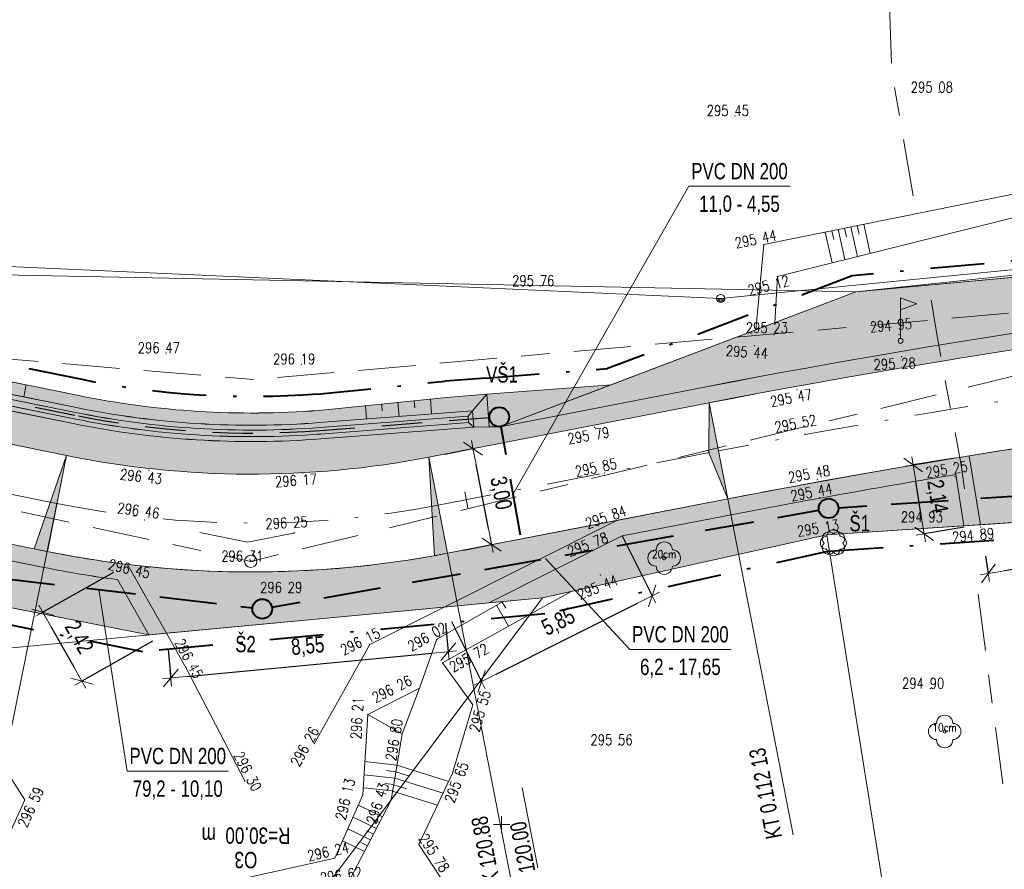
# Model space of a CAD drawing. Header units: metres. Extents: x -456831 to -456516, y -1111244 to -1111169.
# Tile 12 of 18: x -456715 to -456685, y -1111226 to -1111200. Entities that reach past the tile are written whole.
import ezdxf
from ezdxf.enums import TextEntityAlignment as Align

# ---------------------------------------------------------------- set-up
doc = ezdxf.new("R2010")
doc.units = ezdxf.units.M
doc.header["$MEASUREMENT"] = 0
for name, pattern in [('6.1622', [40, 3.5, -3, 7, -3, 3.5, 3.5, -3, 7, -3, 3.5]), ('6.2322', [40, 3.5, -3, 7, -4, 6, -3, 7, -3, 3.5]), ('6.2622', [40, 3.5, -3, 7, -4, 3, 3, -3, 7, -3, 3.5]), ('6.3322', [40, 3.5, -3, 7, -6.5, -6.5, 7, -3, 3.5]), ('DGN Style 2', [8.270769, 4.962461, -3.308308]), ('DGN Style 4', [13.241501, 6.616615, -3.308308, 0.008271, -3.308308])]:
    doc.linetypes.add(name, pattern=pattern)
doc.layers.get('0').update_dxf_attribs({"lineweight": 13})
for name, color, linetype, lineweight in [('BARVY_KOMUNIKACE', 254, 'Continuous', 0), ('BARVY_KRAJNICE', 101, 'Continuous', 0), ('BARVY_NASYP', 71, 'Continuous', 0), ('BARVY_OPRAVA STERK', 191, 'Continuous', 0), ('BARVY_VSAK', 9, 'Continuous', 0), ('BARVY_ZAREZ', 31, 'Continuous', 0), ('geom_popis_oblouku', 1, 'DGN Style 2', 0), ('Hranice parcel', 9, 'Continuous', 13), ('HRANICE STAVENISTE', 136, 'DGN Style 4', 40), ('HRANY NAVRH', 1, 'Continuous', 13), ('HRANY_NASYP', 96, 'Continuous', 13), ('HRANY_ZAREZ', 30, 'Continuous', 13), ('HRANY_ZELEN', 96, 'Continuous', 13), ('IS_CEZ_NN_NADZ', 1, 'Continuous', 0), ('IS_GASNET_PLYN_STL', 3, '6.3322', 0), ('IS_SMVAK_KANAL_SPL_TRASA', 32, '6.2322', 0), ('IS_SMVAK_VODA_TRASA', 5, '6.1622', 0), ('KOMUNIKACE', 7, 'Continuous', 13), ('KOTY', 1, 'Continuous', 13), ('KRAJNICE', 1, 'Continuous', 13), ('KULTURA', 3, 'Continuous', 13), ('OSA', 1, 'DGN Style 4', 13), ('POPIS KANALIZACE', 32, 'Continuous', 13), ('POPIS OBLOUKU', 1, 'Continuous', 13), ('POPIS SACHET', 32, 'Continuous', 13), ('PREPAD', 32, '6.2622', 40), ('SACHTA', 32, 'Continuous', 40), ('SIT', 5, 'Continuous', 13), ('SITE_ELEKTRIKA', 7, 'Continuous', 13), ('SITE_KANALIZACE', 7, 'Continuous', 13), ('SITE_PLYN', 7, 'Continuous', 13), ('SKLONOVNIK', 1, 'Continuous', 0), ('SKRYTE_BODY', 7, 'Continuous', 0), ('SRAFY', 7, 'Continuous', 0), ('SRAFY ZAREZ', 30, 'Continuous', 13), ('STANIČENÍ', 1, 'Continuous', 13), ('TEREN', 7, 'Continuous', 13), ('TEXTY_KULTURA', 3, 'Continuous', 13), ('VSAKOVACI_RYHA_POTRUBI', 32, 'DGN Style 2', 30), ('VYSKY', 34, 'Continuous', 0)]:
    doc.layers.add(name, color=color, linetype=linetype, lineweight=lineweight)
doc.styles.add('ARIAL', font='arial.ttf')
doc.styles.add('ROMANS', font='romans.shx')
doc.styles.add('Style-Arial', font='arial.ttf')
doc.styles.add('Style-Times New Roman', font='times.ttf')
doc.dimstyles.new('1 500', dxfattribs={"dimtxt": 1, "dimasz": 1, "dimexe": 0, "dimexo": 1, "dimgap": 0.5, "dimtad": 1, "dimzin": 0, "dimtxsty": 'Style-Times New Roman', "dimblk": 'KONCOVA ZNACKA KOTY_1.0', "dimcen": 0, "dimazin": 3, "dimtfac": 1, "dimtdec": 0, "dimtofl": 0, "dimtmove": 0, "dimatfit": 1, "dimldrblk": 'KONCOVA ZNACKA KOTY_1.0', "dimfxl": 0, "dimtolj": 1, "dimtzin": 0, "dimarcsym": 0})

# ---------------------------------------------------------------- blocks, each defined once
blk = doc.blocks.new('SIT')
at = {"color": 0, "linetype": 'ByBlock', "lineweight": -2}
for p, q in [((-1, 0), (1, 0)), ((0, 1), (0, -1))]:
    blk.add_line(p, q, dxfattribs=at)
blk = doc.blocks.new('STROM_LI')
at = {"color": 0, "linetype": 'ByBlock', "lineweight": -2}
blk.add_circle((0, 0), 0.2, dxfattribs=at)
for centre, start, end in [((0.000019, 1.000148), 359.995762, 180.004238), ((-1, 0.000074), 89.998883, 270.001117), ((-1, 0.000074), 359.995762, 0.004238), ((1.000039, 0.000074), 179.995762, 180.004238), ((1.000039, 0.000074), 269.998883, 90.001117), ((0.000019, -1), 179.995762, 0.004238)]:
    blk.add_arc(centre, 1, start, end, dxfattribs=at)
blk = doc.blocks.new('SAK')
at = {"color": 0, "linetype": 'ByBlock', "lineweight": -2}
blk.add_circle((0, 0), 0.75, dxfattribs=at)
blk = doc.blocks.new('OS_PLYN')
at = {"color": 0, "linetype": 'ByBlock', "lineweight": -2}
for p, q in [((0, 0.3), (0, 5.3)), ((0, 5.3), (2, 4.55)), ((2, 4.55), (0, 3.8))]:
    blk.add_line(p, q, dxfattribs=at)
blk.add_circle((0, 0), 0.3, dxfattribs=at)
blk = doc.blocks.new('KER')
at = {"color": 0, "linetype": 'ByBlock', "lineweight": -2, "flags": 128}
blk.add_lwpolyline([(-0.8, -0.8, 1.000074), (0.8, -0.8)], format="xyb", dxfattribs=at)
at = {"color": 0, "linetype": 'ByBlock', "lineweight": -2}
for centre, start, end in [((-0.57, 0.53), 44.9958, 225.0042), ((0, 0.8), 359.9958, 180.0042), ((0.57, 0.53), 314.9989, 135.0011), ((-0.8, 0), 89.9989, 270.0011), ((0.8, 0), 269.9989, 90.0011), ((-0.57, -0.6), 134.9989, 315.0011), ((0.57, -0.6), 224.9958, 45.0042)]:
    blk.add_arc(centre, 0.8, start, end, dxfattribs=at)
blk = doc.blocks.new('SLOUPB')
at = {"color": 0, "linetype": 'ByBlock', "lineweight": -2}
blk.add_line((-0.5, 0), (0.5, 0), dxfattribs=at)
blk.add_circle((0, 0), 0.5, dxfattribs=at)
for radius in [0.35, 0.2]:
    blk.add_arc((0, 0), radius, 180, 0, dxfattribs=at)
blk = doc.blocks.new('KONCOVA ZNACKA KOTY_1.0')
blk.add_line((0, 0), (-1, 0))
at = {"layer": 'KOTY'}
for p, q in [((-0.5, -0.5), (0.5, 0.5)), ((-0.5, 0), (0.5, 0)), ((0, -0.5), (0, 0.5))]:
    blk.add_line(p, q, dxfattribs=at)
blk = doc.blocks.new('*D35')
at = {"layer": 'Defpoints', "color": 0, "linetype": 'Continuous', "lineweight": 13}
for p in [(-456680.337, -1111215.478), (-456685.25, -1111216.277), (-456685.082, -1111217.305)]:
    blk.add_point(p, dxfattribs=at)
at = {"layer": 'KOTY', "color": 0, "linetype": 'ByBlock', "lineweight": -2}
for p, q in [((-456680.256, -1111215.971), (-456680.17, -1111216.505)), ((-456685.169, -1111216.771), (-456685.082, -1111217.305))]:
    blk.add_line(p, q, dxfattribs=at)
at = {"layer": 'KOTY', "linetype": 'Continuous', "lineweight": -2}
blk.add_line((-456680.663, -1111216.586), (-456684.589, -1111217.225), dxfattribs=at)
at = {"layer": 'KOTY', "linetype": 'Continuous', "lineweight": -2, "xscale": 0.5, "yscale": 0.5, "zscale": 0.5}
for p, rotation in [((-456680.17, -1111216.505), 9.242733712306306), ((-456685.082, -1111217.305), 189.2427337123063)]:
    blk.add_blockref('KONCOVA ZNACKA KOTY_1.0', p, dxfattribs=dict(at, rotation=rotation))
at = {"layer": 'KOTY', "color": 7, "linetype": 'Continuous', "insert": (-456682.714, -1111216.362), "char_height": 0.5, "attachment_point": 5, "rotation": 9.2427, "style": 'ARIAL'}
blk.add_mtext('\\A1;\\H1x;\\W0.75;4,98', dxfattribs=at)
blk = doc.blocks.new('*D39')
at = {"layer": 'Defpoints', "color": 0, "linetype": 'Continuous', "lineweight": 13}
for p in [(-456685.669, -1111213.697), (-456687.388, -1111213.977), (-456685.326, -1111215.808)]:
    blk.add_point(p, dxfattribs=at)
at = {"layer": 'KOTY', "color": 0, "linetype": 'ByBlock', "lineweight": -2}
for p, q in [((-456686.163, -1111213.778), (-456687.388, -1111213.977)), ((-456685.819, -1111215.889), (-456687.045, -1111216.088))]:
    blk.add_line(p, q, dxfattribs=at)
at = {"layer": 'KOTY', "linetype": 'Continuous', "lineweight": -2}
blk.add_line((-456687.125, -1111215.594), (-456687.308, -1111214.471), dxfattribs=at)
at = {"layer": 'KOTY', "linetype": 'Continuous', "lineweight": -2, "xscale": 0.5, "yscale": 0.5, "zscale": 0.5}
for p, rotation in [((-456687.388, -1111213.977), 99.24273371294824), ((-456687.045, -1111216.088), 279.2427337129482)]:
    blk.add_blockref('KONCOVA ZNACKA KOTY_1.0', p, dxfattribs=dict(at, rotation=rotation))
at = {"layer": 'KOTY', "color": 7, "linetype": 'Continuous', "insert": (-456686.673, -1111214.944), "char_height": 0.5, "attachment_point": 5, "rotation": 279.2427, "style": 'ARIAL'}
blk.add_mtext('\\A1;\\H1x;\\W0.75;2,14', dxfattribs=at)
blk = doc.blocks.new('*D41')
at = {"layer": 'Defpoints', "color": 0, "linetype": 'Continuous', "lineweight": 13}
for p in [(-456702.229, -1111213.737), (-456700.877, -1111213.475), (-456701.658, -1111216.682)]:
    blk.add_point(p, dxfattribs=at)
at = {"layer": 'KOTY', "color": 0, "linetype": 'ByBlock', "lineweight": -2}
for p, q in [((-456701.738, -1111213.642), (-456700.877, -1111213.475)), ((-456701.167, -1111216.587), (-456700.305, -1111216.42))]:
    blk.add_line(p, q, dxfattribs=at)
at = {"layer": 'KOTY', "linetype": 'Continuous', "lineweight": -2}
blk.add_line((-456700.401, -1111215.929), (-456700.781, -1111213.966), dxfattribs=at)
at = {"layer": 'KOTY', "linetype": 'Continuous', "lineweight": -2, "xscale": 0.5, "yscale": 0.5, "zscale": 0.5}
for p, rotation in [((-456700.877, -1111213.475), 100.974348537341), ((-456700.305, -1111216.42), 280.974348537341)]:
    blk.add_blockref('KONCOVA ZNACKA KOTY_1.0', p, dxfattribs=dict(at, rotation=rotation))
at = {"layer": 'KOTY', "color": 7, "linetype": 'Continuous', "insert": (-456700.051, -1111214.843), "char_height": 0.5, "attachment_point": 5, "rotation": 280.9743, "style": 'ARIAL'}
blk.add_mtext('\\A1;\\H1x;\\W0.75;3,00', dxfattribs=at)
blk = doc.blocks.new('*D43')
at = {"layer": 'Defpoints', "color": 0, "linetype": 'Continuous', "lineweight": 13}
for p in [(-456701.761, -1111218.334), (-456710.269, -1111219.137), (-456701.632, -1111219.705)]:
    blk.add_point(p, dxfattribs=at)
at = {"layer": 'KOTY', "color": 0, "linetype": 'ByBlock', "lineweight": -2}
for p, q in [((-456701.714, -1111218.832), (-456701.632, -1111219.705)), ((-456710.222, -1111219.635), (-456710.14, -1111220.508))]:
    blk.add_line(p, q, dxfattribs=at)
at = {"layer": 'KOTY', "linetype": 'Continuous', "lineweight": -2}
blk.add_line((-456709.642, -1111220.461), (-456702.13, -1111219.752), dxfattribs=at)
at = {"layer": 'KOTY', "linetype": 'Continuous', "lineweight": -2, "xscale": 0.5, "yscale": 0.5, "zscale": 0.5}
for p, rotation in [((-456701.632, -1111219.705), 5.391167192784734), ((-456710.14, -1111220.508), 185.3911671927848)]:
    blk.add_blockref('KONCOVA ZNACKA KOTY_1.0', p, dxfattribs=dict(at, rotation=rotation))
at = {"layer": 'KOTY', "color": 7, "linetype": 'Continuous', "insert": (-456705.938, -1111219.558), "char_height": 0.5, "attachment_point": 5, "rotation": 5.3912, "style": 'ARIAL'}
blk.add_mtext('\\A1;\\H1x;\\W0.75;8,55', dxfattribs=at)
blk = doc.blocks.new('*D45')
at = {"layer": 'Defpoints', "color": 0, "linetype": 'Continuous', "lineweight": 13}
for p in [(-456711.463, -1111217.027), (-456710.269, -1111219.137), (-456712.862, -1111220.605)]:
    blk.add_point(p, dxfattribs=at)
at = {"layer": 'KOTY', "color": 0, "linetype": 'ByBlock', "lineweight": -2}
for p, q in [((-456711.899, -1111217.274), (-456714.057, -1111218.495)), ((-456710.704, -1111219.383), (-456712.862, -1111220.605))]:
    blk.add_line(p, q, dxfattribs=at)
at = {"layer": 'KOTY', "linetype": 'Continuous', "lineweight": -2}
blk.add_line((-456713.81, -1111218.931), (-456713.109, -1111220.17), dxfattribs=at)
at = {"layer": 'KOTY', "linetype": 'Continuous', "lineweight": -2, "xscale": 0.5, "yscale": 0.5, "zscale": 0.5}
for p, rotation in [((-456714.057, -1111218.495), 119.5144319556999), ((-456712.862, -1111220.605), 299.5144319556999)]:
    blk.add_blockref('KONCOVA ZNACKA KOTY_1.0', p, dxfattribs=dict(at, rotation=rotation))
at = {"layer": 'KOTY', "color": 7, "linetype": 'Continuous', "insert": (-456712.981, -1111219.279), "char_height": 0.5, "attachment_point": 5, "rotation": 299.5144, "style": 'ARIAL'}
blk.add_mtext('\\A1;\\H1x;\\W0.75;2,42', dxfattribs=at)
blk = doc.blocks.new('*D47')
at = {"layer": 'Defpoints', "color": 0, "linetype": 'Continuous', "lineweight": 13}
for p in [(-456696.532, -1111215.707), (-456695.384, -1111217.993), (-456701.761, -1111218.334)]:
    blk.add_point(p, dxfattribs=at)
at = {"layer": 'KOTY', "color": 0, "linetype": 'ByBlock', "lineweight": -2}
for p, q in [((-456696.308, -1111216.154), (-456695.384, -1111217.993)), ((-456701.537, -1111218.781), (-456700.613, -1111220.62))]:
    blk.add_line(p, q, dxfattribs=at)
at = {"layer": 'KOTY', "linetype": 'Continuous', "lineweight": -2}
blk.add_line((-456700.166, -1111220.396), (-456695.83, -1111218.217), dxfattribs=at)
at = {"layer": 'KOTY', "linetype": 'Continuous', "lineweight": -2, "xscale": 0.5, "yscale": 0.5, "zscale": 0.5}
for p, rotation in [((-456695.384, -1111217.993), 26.6748364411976), ((-456700.613, -1111220.62), 206.6748364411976)]:
    blk.add_blockref('KONCOVA ZNACKA KOTY_1.0', p, dxfattribs=dict(at, rotation=rotation))
at = {"layer": 'KOTY', "color": 7, "linetype": 'Continuous', "insert": (-456698.245, -1111218.815), "char_height": 0.5, "attachment_point": 5, "rotation": 26.6748, "style": 'ARIAL'}
blk.add_mtext('\\A1;\\H1x;\\W0.75;5,85', dxfattribs=at)

msp = doc.modelspace()

# ---------------------------------------------------------------- hatches: boundary and pattern name
at = {"layer": 'BARVY_KRAJNICE', "ltscale": 0.25, "extrusion": (0, 0, -1)}
for points in [[(456705.537, -1111213.177, 0.069506), (456713.132, -1111212.708), (456725.196, -1111210.256, -0.011455), (456728.917, -1111209.588), (456728.809, -1111208.206), (456729.307, -1111208.167), (456729.478, -1111210.362), (456729.501, -1111210.51, 0.012791), (456725.395, -1111211.236), (456713.331, -1111213.687, -0.098325), (456702.229, -1111213.737), (456693.634, -1111212.07, 0.024809), (456668.942, -1111208.542), (456606.451, -1111202.756), (456606.611, -1111201.021), (456607.109, -1111201.067), (456606.995, -1111202.305), (456668.989, -1111208.044, -0.024809), (456693.729, -1111211.58), (456700.041, -1111212.804), (456700.378, -1111212.808), (456700.85, -1111212.815)], [(456692.968, -1111215.506, 0.007052), (456686.082, -1111214.272), (456685.827, -1111215.841), (456685.326, -1111215.808), (456685.669, -1111213.697, -0.007556), (456693.063, -1111215.016), (456696.471, -1111215.677), (456701.761, -1111218.334), (456700.39, -1111218.205), (456696.309, -1111216.154)], [(456711.775, -1111217.492, 0.01785), (456714.028, -1111217.117), (456715.534, -1111216.811), (456717.641, -1111216.804), (456717.845, -1111217.806), (456710.815, -1111219.189)]]:
    msp.add_hatch(color=256, dxfattribs=at).paths.add_polyline_path(points)
at = {"layer": 'BARVY_KRAJNICE', "ltscale": 0.25}
for points in [[(-456700.378, -1111212.808), (-456700.455, -1111211.81), (-456696.646, -1111211.516), (-456700.041, -1111212.804)], [(-456714.028, -1111217.117, 0.01785), (-456711.775, -1111217.492), (-456710.815, -1111219.189), (-456710.269, -1111219.137), (-456711.463, -1111217.027, -0.019827), (-456713.928, -1111216.627), (-456725.993, -1111214.175, 0.052921), (-456742.489, -1111212.608), (-456768.919, -1111212.898), (-456768.917, -1111213.048), (-456768.882, -1111216.274), (-456768.382, -1111216.266), (-456768.403, -1111214.392), (-456768.408, -1111213.892), (-456742.478, -1111213.608, -0.052921), (-456726.192, -1111215.155), (-456718.085, -1111216.803), (-456717.641, -1111216.804), (-456715.534, -1111216.811)], [(-456686.082, -1111214.272, 0.007052), (-456692.968, -1111215.506), (-456696.309, -1111216.154), (-456700.39, -1111218.205), (-456698.75, -1111218.05), (-456690.03, -1111216.12), (-456685.827, -1111215.841)]]:
    msp.add_hatch(color=256, dxfattribs=at).paths.add_polyline_path(points)
at = {"layer": 'BARVY_NASYP', "ltscale": 0.25, "extrusion": (0, 0, -1)}
msp.add_hatch(color=256, dxfattribs=at).paths.add_polyline_path([(456693.729, -1111211.58, 0.024809), (456668.989, -1111208.044), (456606.995, -1111202.305), (456607.109, -1111201.067), (456689.14, -1111208.67), (456696.646, -1111211.516), (456700.041, -1111212.804)])
at = {"layer": 'BARVY_OPRAVA STERK', "ltscale": 0.25}
msp.add_hatch(color=256, dxfattribs=at).paths.add_polyline_path([(-456680.697, -1111212.94, 0.00506), (-456685.669, -1111213.697), (-456685.326, -1111215.808), (-456680.337, -1111215.478)])
at = {"layer": 'BARVY_OPRAVA STERK', "ltscale": 0.25, "extrusion": (0, 0, -1)}
msp.add_hatch(color=256, dxfattribs=at).paths.add_polyline_path([(456701.658, -1111216.682, 0.078346), (456711.463, -1111217.027), (456710.269, -1111219.137), (456701.761, -1111218.334), (456696.471, -1111215.677)])
at = {"layer": 'BARVY_VSAK', "ltscale": 0.25}
for points in [[(-456713.062, -1111212.365, 0.069506), (-456705.564, -1111212.828), (-456701.027, -1111212.477), (-456700.889, -1111212.316), (-456705.576, -1111212.678, -0.069506), (-456713.032, -1111212.218), (-456719.211, -1111210.962), (-456719.241, -1111211.109)], [(-456713.132, -1111212.708, 0.069506), (-456705.537, -1111213.177), (-456700.85, -1111212.815), (-456701.011, -1111212.677), (-456705.549, -1111213.027, -0.069506), (-456713.102, -1111212.561), (-456719.281, -1111211.305), (-456719.311, -1111211.452)], [(-456713.102, -1111212.561, 0.069506), (-456705.549, -1111213.027), (-456701.011, -1111212.677), (-456701.027, -1111212.477), (-456705.564, -1111212.828, -0.069506), (-456713.062, -1111212.365), (-456719.241, -1111211.109), (-456719.281, -1111211.305)], [(-456700.85, -1111212.815), (-456701.011, -1111212.677), (-456701.027, -1111212.477), (-456700.889, -1111212.316)]]:
    msp.add_hatch(color=256, dxfattribs=at).paths.add_polyline_path(points)
at = {"layer": 'BARVY_ZAREZ', "ltscale": 0.25, "extrusion": (0, 0, -1)}
msp.add_hatch(color=256, dxfattribs=at).paths.add_polyline_path([(456705.605, -1111212.305, 0.069506), (456712.958, -1111211.85), (456720.167, -1111210.385), (456728.839, -1111209.094, 0.011455), (456725.097, -1111209.766), (456713.032, -1111212.218, -0.069506), (456705.576, -1111212.678), (456700.889, -1111212.316), (456700.455, -1111211.81), (456701.687, -1111211.905)])
at = {"layer": 'BARVY_ZAREZ', "ltscale": 0.25}
msp.add_hatch(color=256, dxfattribs=at).paths.add_polyline_path([(-456700.85, -1111212.815), (-456700.889, -1111212.316), (-456700.455, -1111211.81), (-456700.378, -1111212.808)])
at = {"layer": 'SKLONOVNIK', "ltscale": 0.25}
msp.add_hatch(color=256, dxfattribs=at).paths.add_polyline_path([(-456693.063, -1111215.016), (-456693.648, -1111213.601), (-456693.634, -1111212.07)])
at = {"layer": 'SKLONOVNIK', "ltscale": 0.25, "extrusion": (0, 0, -1)}
for points in [[(456714.324, -1111216.548), (456713.337, -1111213.686), (456713.922, -1111216.629, 0.001009)], [(456702.06, -1111216.76), (456702.229, -1111213.737), (456701.658, -1111216.682, 0.001009)]]:
    msp.add_hatch(color=256, dxfattribs=at).paths.add_polyline_path(points)

# ---------------------------------------------------------------- linework, layer by layer
at = {"layer": 'BARVY_KOMUNIKACE', "ltscale": 0.25, "flags": 128}
for points in [[(-456668.942, -1111208.542, 0.024809), (-456693.634, -1111212.07), (-456702.229, -1111213.737, -0.098325), (-456713.331, -1111213.687), (-456725.395, -1111211.236, 0.052921), (-456742.522, -1111209.608), (-456749.852, -1111209.688), (-456765.531, -1111209.861), (-456784.676, -1111210.071), (-456788.312, -1111210.111), (-456818.051, -1111210.437, -0.236038), (-456830.115, -1111204.571)], [(-456830.115, -1111213.556, 0.001344), (-456824.73, -1111213.511), (-456814.395, -1111213.397), (-456798.647, -1111213.224), (-456787.338, -1111213.1), (-456781.464, -1111213.036), (-456775.948, -1111212.975), (-456768.919, -1111212.898), (-456742.489, -1111212.608, -0.052921), (-456725.993, -1111214.175), (-456713.928, -1111216.627, 0.098325), (-456701.658, -1111216.682), (-456696.471, -1111215.677), (-456693.063, -1111215.016, -0.024809), (-456668.666, -1111211.529)]]:
    msp.add_lwpolyline(points, format="xyb", dxfattribs=at)
at = {"layer": 'BARVY_KRAJNICE', "ltscale": 0.25, "flags": 128}
for points in [[(-456705.537, -1111213.177, -0.069506), (-456713.132, -1111212.708), (-456725.196, -1111210.256, 0.011455), (-456728.917, -1111209.588), (-456728.809, -1111208.206), (-456729.307, -1111208.167), (-456729.478, -1111210.362), (-456729.501, -1111210.51, -0.012791), (-456725.395, -1111211.236), (-456713.331, -1111213.687, 0.098325), (-456702.229, -1111213.737), (-456693.634, -1111212.07, -0.024809), (-456668.942, -1111208.542), (-456606.451, -1111202.756), (-456606.611, -1111201.021), (-456607.109, -1111201.067), (-456606.995, -1111202.305), (-456668.989, -1111208.044, 0.024809), (-456693.729, -1111211.58), (-456700.041, -1111212.804), (-456700.378, -1111212.808), (-456700.85, -1111212.815)], [(-456714.028, -1111217.117, 0.01785), (-456711.775, -1111217.492), (-456710.815, -1111219.189), (-456710.269, -1111219.137), (-456711.463, -1111217.027, -0.019827), (-456713.928, -1111216.627), (-456725.993, -1111214.175, 0.052921), (-456742.489, -1111212.608), (-456768.919, -1111212.898), (-456768.917, -1111213.048), (-456768.882, -1111216.274), (-456768.382, -1111216.266), (-456768.403, -1111214.392), (-456768.408, -1111213.892), (-456742.478, -1111213.608, -0.052921), (-456726.192, -1111215.155), (-456718.085, -1111216.803), (-456717.641, -1111216.804), (-456715.534, -1111216.811)], [(-456692.968, -1111215.506, -0.007052), (-456686.082, -1111214.272), (-456685.827, -1111215.841), (-456685.326, -1111215.808), (-456685.669, -1111213.697, 0.007556), (-456693.063, -1111215.016), (-456696.471, -1111215.677), (-456701.761, -1111218.334), (-456700.39, -1111218.205), (-456696.309, -1111216.154)], [(-456686.082, -1111214.272, 0.007052), (-456692.968, -1111215.506), (-456696.309, -1111216.154), (-456700.39, -1111218.205), (-456698.75, -1111218.05), (-456690.03, -1111216.12), (-456685.827, -1111215.841)], [(-456711.775, -1111217.492, -0.01785), (-456714.028, -1111217.117), (-456715.534, -1111216.811), (-456717.641, -1111216.804), (-456717.845, -1111217.806), (-456710.815, -1111219.189)]]:
    msp.add_lwpolyline(points, format="xyb", close=True, dxfattribs=at)
msp.add_lwpolyline([(-456700.041, -1111212.804), (-456696.646, -1111211.516), (-456700.455, -1111211.81), (-456700.378, -1111212.808)], close=True, dxfattribs=at)
at = {"layer": 'BARVY_NASYP', "ltscale": 0.25, "flags": 128}
msp.add_lwpolyline([(-456693.729, -1111211.58, -0.024809), (-456668.989, -1111208.044), (-456606.995, -1111202.305), (-456607.109, -1111201.067), (-456689.14, -1111208.67), (-456696.646, -1111211.516), (-456700.041, -1111212.804)], format="xyb", close=True, dxfattribs=at)
at = {"layer": 'BARVY_OPRAVA STERK', "ltscale": 0.25, "flags": 128}
for points in [[(-456680.697, -1111212.94, 0.00506), (-456685.669, -1111213.697), (-456685.326, -1111215.808), (-456680.337, -1111215.478)], [(-456701.658, -1111216.682, -0.078346), (-456711.463, -1111217.027), (-456710.269, -1111219.137), (-456701.761, -1111218.334), (-456696.471, -1111215.677)]]:
    msp.add_lwpolyline(points, format="xyb", close=True, dxfattribs=at)
at = {"layer": 'BARVY_VSAK', "ltscale": 0.25, "flags": 128}
for points in [[(-456713.062, -1111212.365, 0.069506), (-456705.564, -1111212.828), (-456701.027, -1111212.477), (-456700.889, -1111212.316), (-456705.576, -1111212.678, -0.069506), (-456713.032, -1111212.218), (-456719.211, -1111210.962), (-456719.241, -1111211.109)], [(-456713.132, -1111212.708, 0.069506), (-456705.537, -1111213.177), (-456700.85, -1111212.815), (-456701.011, -1111212.677), (-456705.549, -1111213.027, -0.069506), (-456713.102, -1111212.561), (-456719.281, -1111211.305), (-456719.311, -1111211.452)], [(-456713.102, -1111212.561, 0.069506), (-456705.549, -1111213.027), (-456701.011, -1111212.677), (-456701.027, -1111212.477), (-456705.564, -1111212.828, -0.069506), (-456713.062, -1111212.365), (-456719.241, -1111211.109), (-456719.281, -1111211.305)]]:
    msp.add_lwpolyline(points, format="xyb", close=True, dxfattribs=at)
msp.add_lwpolyline([(-456701.027, -1111212.477), (-456701.011, -1111212.677), (-456700.85, -1111212.815), (-456700.889, -1111212.316)], close=True, dxfattribs=at)
at = {"layer": 'BARVY_ZAREZ', "ltscale": 0.25, "flags": 128}
msp.add_lwpolyline([(-456705.605, -1111212.305, -0.069506), (-456712.958, -1111211.85), (-456720.167, -1111210.385), (-456728.839, -1111209.094, -0.011455), (-456725.097, -1111209.766), (-456713.032, -1111212.218, 0.069506), (-456705.576, -1111212.678), (-456700.889, -1111212.316), (-456700.455, -1111211.81), (-456701.687, -1111211.905)], format="xyb", close=True, dxfattribs=at)
msp.add_lwpolyline([(-456700.455, -1111211.81), (-456700.889, -1111212.316), (-456700.85, -1111212.815), (-456700.378, -1111212.808)], close=True, dxfattribs=at)
at = {"layer": 'geom_popis_oblouku', "flags": 128}
msp.add_lwpolyline([(-456706.33, -1111216.06), (-456707.792, -1111216.344), (-456709.251, -1111216.047)], dxfattribs=at)
at = {"layer": 'Hranice parcel', "ltscale": 0.25}
for p, q in [((-456690.03, -1111216.12), (-456698.75, -1111218.05)), ((-456690.03, -1111216.12), (-456685.841, -1111242.314)), ((-456698.75, -1111218.05), (-456716.918, -1111242.314))]:
    msp.add_line(p, q, dxfattribs=at)
at = {"layer": 'Hranice parcel', "ltscale": 0.25, "flags": 128}
for points in [[(-456583.521, -1111170.564), (-456585.56, -1111199.07), (-456689.14, -1111208.67), (-456715.33, -1111208.15)], [(-456582.78, -1111242.314), (-456584.86, -1111209.15), (-456690.03, -1111216.12)], [(-456698.75, -1111218.05), (-456721.85, -1111220.23), (-456748.16, -1111222.46)]]:
    msp.add_lwpolyline(points, dxfattribs=at)
at = {"layer": 'HRANICE STAVENISTE', "ltscale": 0.25}
for p, q in [((-456607.155, -1111200.569), (-456689.254, -1111208.178)), ((-456689.254, -1111208.178), (-456696.756, -1111211.023)), ((-456712.858, -1111211.36), (-456720.081, -1111209.893)), ((-456700.494, -1111211.312), (-456696.756, -1111211.023)), ((-456700.494, -1111211.312), (-456701.731, -1111211.407)), ((-456705.655, -1111211.807), (-456701.731, -1111211.407)), ((-456689.959, -1111216.616), (-456675.192, -1111215.638)), ((-456710.997, -1111219.708), (-456726.867, -1111216.483)), ((-456689.959, -1111216.616), (-456698.672, -1111218.545)), ((-456698.672, -1111218.545), (-456710.997, -1111219.708))]:
    msp.add_line(p, q, dxfattribs=at)
at = {"layer": 'HRANICE STAVENISTE', "ltscale": 0.25, "extrusion": (0, 0, -1)}
msp.add_arc((456707.655, -1111185.758), 26.125, 265.5839, 281.4879, dxfattribs=at)
at = {"layer": 'HRANY NAVRH', "ltscale": 0.25}
for p, q in [((-456713.331, -1111213.687), (-456725.395, -1111211.236)), ((-456702.229, -1111213.737), (-456693.634, -1111212.07)), ((-456685.326, -1111215.808), (-456685.669, -1111213.697)), ((-456713.928, -1111216.627), (-456725.993, -1111214.175)), ((-456701.658, -1111216.682), (-456693.063, -1111215.016)), ((-456685.326, -1111215.808), (-456680.337, -1111215.478)), ((-456696.471, -1111215.677), (-456701.761, -1111218.334)), ((-456710.269, -1111219.137), (-456711.463, -1111217.027)), ((-456701.761, -1111218.334), (-456710.269, -1111219.137))]:
    msp.add_line(p, q, dxfattribs=at)
for radius in [251.5, 248.5]:
    msp.add_arc((-456645.756, -1111458.971), radius, 95.28978, 100.97435, dxfattribs=at)
at = {"layer": 'HRANY NAVRH', "ltscale": 0.25, "extrusion": (0, 0, -1)}
for radius in [28.5, 31.5]:
    msp.add_arc((456707.655, -1111185.758), radius, 259.0257, 281.4879, dxfattribs=at)
at = {"layer": 'HRANY_NASYP', "ltscale": 0.25}
for p, q in [((-456607.109, -1111201.067), (-456689.14, -1111208.67)), ((-456689.14, -1111208.67), (-456700.041, -1111212.804))]:
    msp.add_line(p, q, dxfattribs=at)
at = {"layer": 'HRANY_ZAREZ', "ltscale": 0.25}
for p, q in [((-456712.958, -1111211.85), (-456720.167, -1111210.385)), ((-456705.605, -1111212.305), (-456701.687, -1111211.905)), ((-456700.455, -1111211.81), (-456701.687, -1111211.905)), ((-456700.455, -1111211.81), (-456700.889, -1111212.316)), ((-456700.455, -1111211.81), (-456700.378, -1111212.808))]:
    msp.add_line(p, q, dxfattribs=at)
at = {"layer": 'HRANY_ZAREZ', "ltscale": 0.25, "extrusion": (0, 0, -1)}
msp.add_arc((456707.655, -1111185.758), 26.625, 265.5839, 281.4879, dxfattribs=at)
at = {"layer": 'HRANY_ZELEN', "ltscale": 0.25}
for p, q in [((-456700.455, -1111211.81), (-456696.646, -1111211.516)), ((-456685.827, -1111215.841), (-456690.03, -1111216.12)), ((-456690.03, -1111216.12), (-456698.75, -1111218.05)), ((-456717.845, -1111217.806), (-456710.815, -1111219.189)), ((-456698.75, -1111218.05), (-456700.39, -1111218.205))]:
    msp.add_line(p, q, dxfattribs=at)
at = {"layer": 'IS_CEZ_NN_NADZ', "ltscale": 0.25}
for points in [[(-456693.285, -1111208.872), (-456652.666, -1111204.86)], [(-456728.763, -1111207.28), (-456693.285, -1111208.872)]]:
    msp.add_lwpolyline(points, dxfattribs=at)
at = {"layer": 'IS_GASNET_PLYN_STL', "ltscale": 0.25, "flags": 128}
msp.add_lwpolyline([(-456688.634, -1111184.165), (-456688.04, -1111201.91), (-456686.638, -1111210.075), (-456686.52, -1111210.76), (-456685.91, -1111213.98), (-456684.52, -1111224.68), (-456682.68, -1111235.42), (-456682.226, -1111238.336)], dxfattribs=at)
at = {"layer": 'IS_SMVAK_KANAL_SPL_TRASA', "ltscale": 0.25}
for p, q in [((-456736.835, -1111210.641), (-456707.689, -1111216.933)), ((-456707.689, -1111216.933), (-456683.15, -1111210.97))]:
    msp.add_line(p, q, dxfattribs=at)
at = {"layer": 'IS_SMVAK_VODA_TRASA', "ltscale": 0.25}
msp.add_lwpolyline([(-456581.652, -1111200.39), (-456581.82, -1111200.42), (-456613.57, -1111203.17), (-456643.84, -1111205.94), (-456680.35, -1111208.96), (-456707.6, -1111211.36), (-456740.94, -1111208.56), (-456761.83, -1111208.9), (-456763.052, -1111208.842)], dxfattribs=at)
at = {"layer": 'KOMUNIKACE', "ltscale": 0.25}
for p, q in [((-456704.04, -1111219.479), (-456701.761, -1111218.334)), ((-456710.269, -1111219.137), (-456709.664, -1111220.206)), ((-456705.74, -1111222.527), (-456704.04, -1111219.479)), ((-456709.664, -1111220.206), (-456707.87, -1111223.665))]:
    msp.add_line(p, q, dxfattribs=at)
msp.add_point((-456706.528, -1111217.894), dxfattribs=at)
at = {"layer": 'KRAJNICE', "ltscale": 0.25}
for p, q in [((-456713.032, -1111212.218), (-456725.097, -1111209.766)), ((-456713.132, -1111212.708), (-456725.196, -1111210.256)), ((-456700.041, -1111212.804), (-456693.729, -1111211.58)), ((-456700.889, -1111212.316), (-456705.576, -1111212.678)), ((-456700.889, -1111212.316), (-456700.85, -1111212.815)), ((-456700.85, -1111212.815), (-456705.537, -1111213.177)), ((-456700.85, -1111212.815), (-456700.041, -1111212.804)), ((-456685.827, -1111215.841), (-456686.082, -1111214.272)), ((-456696.309, -1111216.154), (-456692.968, -1111215.506)), ((-456685.326, -1111215.808), (-456685.827, -1111215.841)), ((-456696.309, -1111216.154), (-456700.39, -1111218.205)), ((-456714.028, -1111217.117), (-456715.534, -1111216.811)), ((-456710.815, -1111219.189), (-456711.775, -1111217.492)), ((-456700.39, -1111218.205), (-456701.761, -1111218.334)), ((-456710.815, -1111219.189), (-456710.269, -1111219.137))]:
    msp.add_line(p, q, dxfattribs=at)
at = {"layer": 'KRAJNICE', "lineweight": 0, "ltscale": 0.25}
for p, q in [((-456713.102, -1111212.561), (-456725.166, -1111210.109)), ((-456713.062, -1111212.365), (-456725.127, -1111209.913)), ((-456701.027, -1111212.477), (-456705.564, -1111212.828)), ((-456701.027, -1111212.477), (-456700.889, -1111212.316)), ((-456701.027, -1111212.477), (-456701.011, -1111212.677)), ((-456701.011, -1111212.677), (-456705.549, -1111213.027)), ((-456701.011, -1111212.677), (-456700.85, -1111212.815))]:
    msp.add_line(p, q, dxfattribs=at)
at = {"layer": 'KRAJNICE', "ltscale": 0.25}
for radius, start in [(252, 95.28978), (248, 99.35825)]:
    msp.add_arc((-456645.756, -1111458.971), radius, start, 100.97435, dxfattribs=at)
at = {"layer": 'KRAJNICE', "ltscale": 0.25, "extrusion": (0, 0, -1)}
for radius, start in [(27, 265.5839), (27.5, 265.5839), (32, 277.3975)]:
    msp.add_arc((456707.655, -1111185.758), radius, start, 281.4879, dxfattribs=at)
at = {"layer": 'KRAJNICE', "lineweight": 0, "ltscale": 0.25, "extrusion": (0, 0, -1)}
for radius in [27.15, 27.35]:
    msp.add_arc((456707.655, -1111185.758), radius, 265.5839, 281.4879, dxfattribs=at)
at = {"layer": 'OSA', "ltscale": 0.25}
for p, q in [((-456713.63, -1111215.157), (-456725.694, -1111212.706)), ((-456701.944, -1111215.21), (-456693.348, -1111213.543))]:
    msp.add_line(p, q, dxfattribs=at)
msp.add_arc((-456645.756, -1111458.971), 250, 95.28978, 100.97435, dxfattribs=at)
at = {"layer": 'OSA', "ltscale": 0.25, "extrusion": (0, 0, -1)}
msp.add_arc((456707.655, -1111185.758), 30, 259.0257, 281.4879, dxfattribs=at)
at = {"layer": 'POPIS KANALIZACE', "ltscale": 0.25}
for p, q in [((-456694.262, -1111205.429), (-456699.65, -1111214.88)), ((-456694.262, -1111205.429), (-456691.154, -1111205.429)), ((-456696.074, -1111219.632), (-456698.656, -1111216.85)), ((-456711.479, -1111223.365), (-456712.343, -1111217.799)), ((-456696.074, -1111219.632), (-456692.967, -1111219.632)), ((-456711.479, -1111223.365), (-456708.371, -1111223.365))]:
    msp.add_line(p, q, dxfattribs=at)
at = {"layer": 'PREPAD', "ltscale": 0.25}
for p, q in [((-456700.019, -1111212.799), (-456699.281, -1111216.961)), ((-456689.678, -1111215.289), (-456674.519, -1111214.285)), ((-456707.039, -1111218.338), (-456690.273, -1111215.362)), ((-456717.053, -1111217.243), (-456707.633, -1111218.355))]:
    msp.add_line(p, q, dxfattribs=at)
at = {"layer": 'SACHTA', "ltscale": 0.25}
for centre in [(-456700.072, -1111212.504), (-456689.978, -1111215.309), (-456707.335, -1111218.391)]:
    msp.add_circle(centre, 0.3, dxfattribs=at)
at = {"layer": 'SKLONOVNIK', "ltscale": 0.25, "flags": 128}
msp.add_lwpolyline([(-456693.648, -1111213.601), (-456693.063, -1111215.016), (-456693.634, -1111212.07)], close=True, dxfattribs=at)
for points in [[(-456714.324, -1111216.548), (-456713.337, -1111213.686), (-456713.922, -1111216.629, -0.001009)], [(-456702.06, -1111216.76), (-456702.229, -1111213.737), (-456701.658, -1111216.682, -0.001009)]]:
    msp.add_lwpolyline(points, format="xyb", close=True, dxfattribs=at)
at = {"layer": 'SKRYTE_BODY', "ltscale": 0.25}
for p in [(-456691.962, -1111207.217), (-456691.545, -1111208.196), (-456693.285, -1111208.872), (-456691.648, -1111209.979), (-456687.82, -1111209.985), (-456692.25, -1111210.319), (-456687.741, -1111210.652), (-456690.949, -1111211.671), (-456697.149, -1111212.824), (-456690.708, -1111213.031), (-456710.806, -1111214.145), (-456706.095, -1111214.223), (-456696.855, -1111214.223), (-456686.101, -1111214.335), (-456686.101, -1111214.335), (-456690.322, -1111214.422), (-456690.253, -1111214.983), (-456686.378, -1111215.303), (-456710.949, -1111215.665), (-456696.532, -1111215.707), (-456690.135, -1111215.567), (-456706.357, -1111216.052), (-456685.315, -1111215.875), (-456685.315, -1111215.875), (-456697.079, -1111216.531), (-456696.973, -1111217.355), (-456711.244, -1111217.415), (-456704.04, -1111219.479), (-456701.983, -1111219.321), (-456701.809, -1111220.049), (-456709.664, -1111220.206), (-456702.52, -1111220.824), (-456702.52, -1111220.824), (-456700.882, -1111221.331), (-456704.103, -1111221.63), (-456704.103, -1111221.63), (-456703.05, -1111222.224), (-456705.74, -1111222.527), (-456707.87, -1111223.665), (-456701.501, -1111223.431), (-456714.612, -1111224.251), (-456704.25, -1111224.095), (-456703.387, -1111224.261), (-456702.533, -1111225.615), (-456705.115, -1111226.032)]:
    msp.add_point(p, dxfattribs=at)
at = {"layer": 'SRAFY', "ltscale": 0.25}
for p, q in [((-456689.881, -1111206.795), (-456689.821, -1111207.064)), ((-456689.685, -1111206.755), (-456689.476, -1111207.679)), ((-456689.489, -1111206.715), (-456689.43, -1111206.979)), ((-456689.293, -1111206.675), (-456689.088, -1111207.582)), ((-456689.097, -1111206.636), (-456689.039, -1111206.895)), ((-456688.901, -1111206.596), (-456688.7, -1111207.486)), ((-456690.078, -1111206.835), (-456689.864, -1111207.776)), ((-456700.151, -1111218.279), (-456699.789, -1111218.923)), ((-456699.978, -1111218.18), (-456699.874, -1111218.364)), ((-456703.209, -1111223.185), (-456704.189, -1111223.075)), ((-456703.242, -1111223.383), (-456703.522, -1111223.351)), ((-456703.242, -1111223.384), (-456702.818, -1111223.517)), ((-456703.209, -1111223.185), (-456701.619, -1111223.681)), ((-456703.274, -1111223.58), (-456704.213, -1111223.475)), ((-456703.275, -1111223.583), (-456701.792, -1111224.047)), ((-456703.34, -1111223.975), (-456704.237, -1111223.875)), ((-456703.307, -1111223.778), (-456703.575, -1111223.748)), ((-456703.341, -1111223.982), (-456701.964, -1111224.412)), ((-456703.308, -1111223.783), (-456702.915, -1111223.906)), ((-456703.65, -1111224.766), (-456704.39, -1111224.409)), ((-456703.835, -1111225.121), (-456704.553, -1111224.774)), ((-456703.743, -1111224.944), (-456703.954, -1111224.842)), ((-456704.02, -1111225.476), (-456704.717, -1111225.14)), ((-456703.927, -1111225.299), (-456704.133, -1111225.2)), ((-456704.205, -1111225.831), (-456704.88, -1111225.505)), ((-456704.112, -1111225.654), (-456704.311, -1111225.558))]:
    msp.add_line(p, q, dxfattribs=at)
at = {"layer": 'SRAFY ZAREZ', "ltscale": 0.25}
for p, q in [((-456714.567, -1111211.523), (-456714.641, -1111211.89)), ((-456704.172, -1111212.159), (-456704.14, -1111212.567)), ((-456703.674, -1111212.108), (-456703.658, -1111212.318)), ((-456703.177, -1111212.057), (-456703.143, -1111212.49)), ((-456702.679, -1111212.007), (-456702.662, -1111212.229)), ((-456702.182, -1111211.956), (-456702.146, -1111212.413))]:
    msp.add_line(p, q, dxfattribs=at)
at = {"layer": 'STANIČENÍ', "flags": 128}
for points in [[(-456693.348, -1111213.543), (-456691.064, -1111225.324)], [(-456701.031, -1111215.287), (-456701.126, -1111214.797)], [(-456713.63, -1111215.157), (-456716.02, -1111226.917)], [(-456701.944, -1111215.21), (-456699.659, -1111226.99)], [(-456698.889, -1111226.332), (-456699.365, -1111223.877)]]:
    msp.add_lwpolyline(points, dxfattribs=at)
at = {"layer": 'TEREN', "ltscale": 0.25}
for p, q in [((-456691.962, -1111207.217), (-456680.529, -1111204.897)), ((-456680.665, -1111205.479), (-456691.545, -1111208.196)), ((-456692.205, -1111209.832), (-456691.962, -1111207.217)), ((-456681.915, -1111207.896), (-456689.14, -1111208.67)), ((-456691.545, -1111208.196), (-456691.627, -1111209.613)), ((-456701.809, -1111220.049), (-456697.872, -1111217.856)), ((-456701.983, -1111219.321), (-456699.948, -1111218.163)), ((-456702.52, -1111220.824), (-456701.983, -1111219.321)), ((-456717.355, -1111219.977), (-456714.612, -1111224.251)), ((-456700.882, -1111221.331), (-456701.809, -1111220.049)), ((-456704.103, -1111221.63), (-456702.52, -1111220.824)), ((-456702.52, -1111220.824), (-456703.05, -1111222.224)), ((-456701.501, -1111223.431), (-456700.882, -1111221.331)), ((-456704.25, -1111224.095), (-456704.103, -1111221.63)), ((-456703.05, -1111222.224), (-456704.103, -1111221.63)), ((-456703.387, -1111224.261), (-456703.05, -1111222.224)), ((-456702.533, -1111225.615), (-456701.501, -1111223.431)), ((-456714.612, -1111224.251), (-456716.481, -1111228.349)), ((-456705.115, -1111226.032), (-456704.25, -1111224.095)), ((-456704.674, -1111226.733), (-456703.387, -1111224.261)), ((-456700.983, -1111227.978), (-456702.533, -1111225.615)), ((-456710.007, -1111227.122), (-456705.115, -1111226.032))]:
    msp.add_line(p, q, dxfattribs=at)
for p in [(-456686.595, -1111202.553), (-456692.849, -1111203.27), (-456698.809, -1111208.488), (-456710.286, -1111210.545), (-456706.134, -1111210.89), (-456686.86, -1111220.835), (-456696.409, -1111222.569)]:
    msp.add_point(p, dxfattribs=at)
at = {"layer": 'VSAKOVACI_RYHA_POTRUBI', "ltscale": 0.25}
for p, q in [((-456713.082, -1111212.463), (-456719.114, -1111211.237)), ((-456700.371, -1111212.527), (-456705.557, -1111212.928))]:
    msp.add_line(p, q, dxfattribs=at)
at = {"layer": 'VSAKOVACI_RYHA_POTRUBI', "ltscale": 0.25, "extrusion": (0, 0, -1)}
msp.add_arc((456707.655, -1111185.758), 27.25, 265.5839, 281.4879, dxfattribs=at)

# ---------------------------------------------------------------- block references
at = {"layer": 'KULTURA', "ltscale": 0.25, "xscale": 0.25, "yscale": 0.25, "zscale": 0.25}
for name, p in [('KER', (-456689.829, -1111216.364)), ('STROM_LI', (-456695.015, -1111216.831)), ('STROM_LI', (-456686.419, -1111222.151))]:
    msp.add_blockref(name, p, dxfattribs=at)
at = {"layer": 'SIT', "ltscale": 0.25, "xscale": 0.25, "yscale": 0.25, "zscale": 0.25}
msp.add_blockref('SIT', (-456700, -1111225), dxfattribs=at)
at = {"layer": 'SITE_ELEKTRIKA', "ltscale": 0.25, "xscale": 0.25, "yscale": 0.25, "zscale": 0.25}
msp.add_blockref('SLOUPB', (-456693.285, -1111208.872), dxfattribs=at)
at = {"layer": 'SITE_KANALIZACE', "ltscale": 0.25, "xscale": 0.25, "yscale": 0.25, "zscale": 0.25}
msp.add_blockref('SAK', (-456707.689, -1111216.933), dxfattribs=at)
at = {"layer": 'SITE_PLYN', "ltscale": 0.25, "xscale": 0.25, "yscale": 0.25, "zscale": 0.25}
msp.add_blockref('OS_PLYN', (-456687.77, -1111210.172), dxfattribs=at)

# ---------------------------------------------------------------- texts
at = {"layer": 'POPIS KANALIZACE', "char_height": 0.5, "attachment_point": 5, "line_spacing_factor": 1.2, "style": 'Style-Arial'}
for s, insert in [('\\H1x;\\W0.74;PVC DN 200\\P11,0 - 4,55', (-456692.708, -1111205.512)), ('\\H1x;\\W0.74;PVC DN 200\\P6,2 - 17,65', (-456694.52, -1111219.715)), ('\\H1x;\\W0.74;PVC DN 200\\P79,2 - 10,10', (-456709.925, -1111223.448))]:
    msp.add_mtext(s, dxfattribs=dict(at, insert=insert))
at = {"layer": 'POPIS OBLOUKU', "insert": (-456707.837, -1111226.344), "char_height": 0.5, "attachment_point": 2, "rotation": 179.7432, "line_spacing_factor": 0.9, "style": 'Style-Arial'}
msp.add_mtext('\\H1x;\\W0.75;O3\\PR=30.00  m', dxfattribs=at)
at = {"layer": 'POPIS SACHET', "linetype": 'Continuous', "style": 'Style-Arial', "width": 0.74}
for s, p in [('VŠ1', (-456700.475, -1111211.2)), ('Š1', (-456689.338, -1111215.764)), ('Š2', (-456708.164, -1111219.469))]:
    msp.add_text(s, height=0.5, dxfattribs=at).set_placement(p, align=Align.MIDDLE_LEFT)
at = {"layer": 'STANIČENÍ', "char_height": 0.5, "attachment_point": 7, "rotation": 100.9743, "line_spacing_factor": 0.72, "style": 'Style-Arial'}
for s, insert in [('\\H1x;\\W0.74;KT 0.112 13', (-456691.391, -1111225.387)), ('\\H1x;\\W0.74;TK 120.88', (-456699.987, -1111227.054))]:
    msp.add_mtext(s, dxfattribs=dict(at, insert=insert))
at = {"layer": 'STANIČENÍ', "lineweight": 0, "insert": (-456699.256, -1111224.875), "char_height": 0.5, "attachment_point": 9, "rotation": 100.9743, "line_spacing_factor": 1.8, "style": 'Style-Arial'}
msp.add_mtext('\\H1x;\\W0.74;120.00', dxfattribs=at)
at = {"layer": 'TEXTY_KULTURA', "style": 'ROMANS', "width": 0.8}
for s, p in [('20cm', (-456695.015, -1111216.831)), ('10cm', (-456686.419, -1111222.151))]:
    msp.add_text(s, height=0.245, dxfattribs=at).set_placement(p, align=Align.CENTER)
at = {"layer": 'VYSKY', "style": 'ROMANS', "width": 0.8}
for s, p in [('295 08 ', (-456686.725, -1111202.553)), ('295 45 ', (-456692.979, -1111203.27)), ('295 76 ', (-456698.939, -1111208.488)), ('296 47 ', (-456710.416, -1111210.545)), ('296 19 ', (-456706.27, -1111210.89)), ('294 93 ', (-456687.026, -1111215.732)), ('296 31 ', (-456707.856, -1111216.933)), ('296 29 ', (-456706.664, -1111217.894)), ('294 90 ', (-456686.99, -1111220.835)), ('295 56 ', (-456696.539, -1111222.569))]:
    msp.add_text(s, height=0.325, dxfattribs=at).set_placement(p, align=Align.CENTER)
for s, rotation, p in [('295 44 ', 11.4708, (-456692.093, -1111207.193)), ('295 12 ', 14.0214, (-456691.692, -1111208.608)), ('294 95 ', 5.1653, (-456687.963, -1111209.847)), ('295 23 ', 359.9102, (-456691.778, -1111209.929)), ('295 44 ', 355.7762, (-456692.401, -1111210.684)), ('295 28 ', 2.4044, (-456687.855, -1111211.032)), ('295 47 ', 10.7634, (-456691.007, -1111212.064)), ('295 52 ', 10.5917, (-456690.876, -1111212.851)), ('295 79 ', 9.7115, (-456697.22, -1111213.217)), ('295 85 ', 11.7317, (-456696.988, -1111214.195)), ('295 48 ', 10.1541, (-456690.459, -1111214.396)), ('295 25 ', 9.46, (-456686.246, -1111214.258)), ('296 43 ', 353.3359, (-456710.979, -1111214.502)), ('296 17 ', 3.9698, (-456706.199, -1111214.606)), ('295 44 ', 10.824, (-456690.384, -1111214.957)), ('296 46 ', 352.0741, (-456711.064, -1111215.548)), ('295 84 ', 19.1829, (-456696.665, -1111215.7)), ('296 25 ', 2.9057, (-456706.494, -1111215.909)), ('295 13 ', 9.3366, (-456690.186, -1111216.057)), ('295 78 ', 21.207, (-456697.218, -1111216.531)), ('294 89 ', 5.8612, (-456685.439, -1111216.286)), ('296 45 ', 347.3728, (-456711.36, -1111217.338)), ('295 44 ', 21.8873, (-456696.911, -1111217.842)), ('296 02 ', 29.6366, (-456702.121, -1111219.342)), ('296 15 ', 26.6748, (-456704.179, -1111219.493)), ('296 45 ', 298.4639, (-456709.682, -1111220.068)), ('295 72 ', 29.121, (-456700.842, -1111219.988)), ('296 26 ', 26.9834, (-456703.208, -1111220.951)), ('295 55 ', 73.5765, (-456700.483, -1111221.485)), ('296 21 ', 86.5872, (-456704.265, -1111221.661)), ('296 80 ', 80.6061, (-456703.121, -1111222.344)), ('296 26 ', 60.8497, (-456705.847, -1111222.616)), ('296 30 ', 297.4134, (-456707.885, -1111223.527)), ('295 65 ', 69.1422, (-456701.197, -1111223.686)), ('296 13 ', 76.2616, (-456704.614, -1111224.18)), ('296 59 ', 65.4834, (-456714.248, -1111224.456)), ('296 43 ', 71.5516, (-456703.618, -1111224.321)), ('295 78 ', 303.2627, (-456702.152, -1111226.04)), ('296 24 ', 12.561, (-456705.191, -1111225.972)), ('296 62 ', 8.0758, (-456704.81, -1111226.702))]:
    msp.add_text(s, height=0.325, rotation=rotation, dxfattribs=at).set_placement(p, align=Align.CENTER)

# ---------------------------------------------------------------- dimensions: what is measured, and where the dimension line sits
at = {"layer": 'KOTY', "linetype": 'Continuous'}
for base, p1, p2, angle, picture, middle in [((-456700.877, -1111213.475), (-456701.658, -1111216.682), (-456702.229, -1111213.737), 100.9743, '*D41', (-456700.051, -1111214.843)), ((-456687.388, -1111213.977), (-456685.326, -1111215.808), (-456685.669, -1111213.697), 99.2427, '*D39', (-456686.673, -1111214.944)), ((-456685.082, -1111217.305), (-456680.337, -1111215.478), (-456685.25, -1111216.277), 189.2427, '*D35', (-456682.714, -1111216.362)), ((-456695.384, -1111217.993), (-456701.761, -1111218.334), (-456696.532, -1111215.707), 26.6748, '*D47', (-456698.245, -1111218.815)), ((-456712.862, -1111220.605), (-456711.463, -1111217.027), (-456710.269, -1111219.137), 299.5144, '*D45', (-456712.981, -1111219.279)), ((-456701.632, -1111219.705), (-456710.269, -1111219.137), (-456701.761, -1111218.334), 5.3912, '*D43', (-456705.938, -1111219.558))]:
    dim = msp.add_linear_dim(base=base, p1=p1, p2=p2, angle=angle, text='\\H1x;\\W0.75;<>', dimstyle='1 500', override={"dimscale": 0, "dimtxt": 0.5, "dimasz": 0.5, "dimexo": 0.5, "dimgap": 0.25, "dimtxsty": 'ARIAL', "dimclrd": 256, "dimclrt": 7, "dimtdec": 2}, dxfattribs=at)
    dim.commit()
    dim.dimension.update_dxf_attribs({"geometry": picture, "text_midpoint": middle})

doc.saveas('drawing.dxf')
